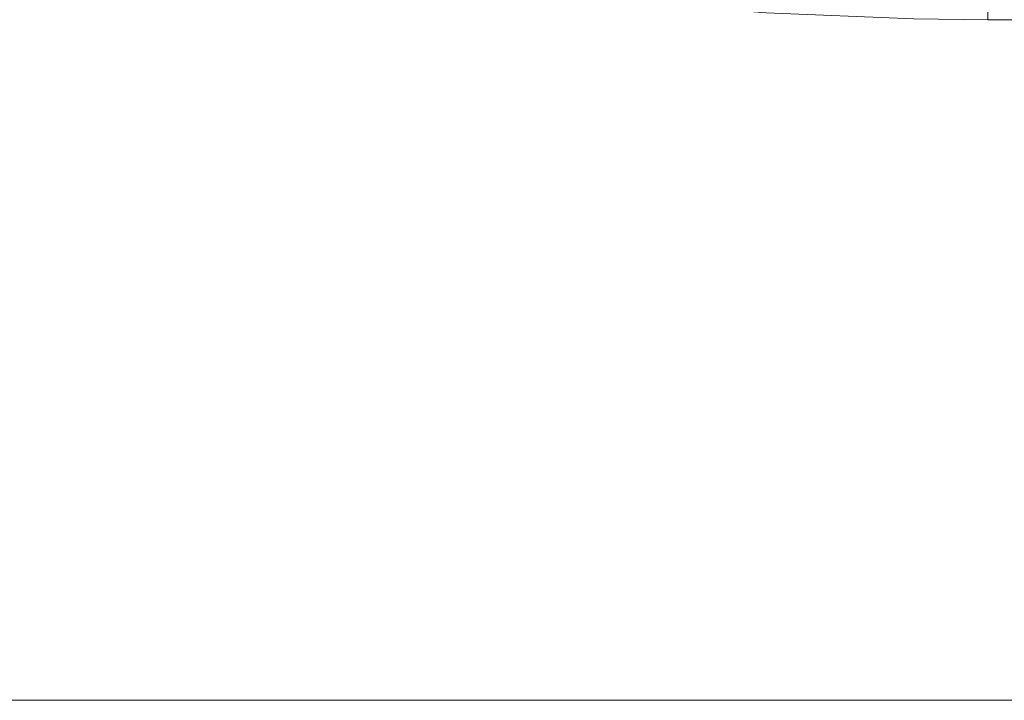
# Model space of a CAD drawing. Header units: centimetres. Extents: x -35.1 to 36.2, y 4.2 to 6.
# Tile 106 of 256: x -11.022 to -10.877, y 4.3 to 4.4. Entities that reach past the tile are written whole.
import ezdxf

# ---------------------------------------------------------------- set-up
doc = ezdxf.new("R2010")
doc.units = ezdxf.units.CM
doc.header["$LTSCALE"] = 2.54
doc.layers.add('Lucido design-1', color=7, linetype='Continuous')

# ---------------------------------------------------------------- blocks, each defined once
blk = doc.blocks.new('Gruppo-4-1')
at = {"color": 7, "linetype": 'Continuous', "lineweight": 9}
blk.add_3dface([(-34.95848, 5.90009, -2312.32217), (-34.95848, 4.30009, -2312.32217), (36.07398, 4.30009, -2312.32217), (36.07398, 5.90009, -2312.32217)], dxfattribs=at)
for points, invisible_edges in [([(-11.03456, 4.42333, -2313.12217), (-11.01554, 4.4178, -2313.12217), (-34.95848, 4.30009, -2313.12217)], 10), ([(-11.01554, 4.4178, -2313.12217), (-10.99587, 4.41294, -2313.12217), (-34.95848, 4.30009, -2313.12217)], 10), ([(-34.95848, 4.30009, -2313.12217), (-10.99587, 4.41294, -2313.12217), (-10.97845, 4.40937, -2313.12217)], 9), ([(-10.97845, 4.40937, -2313.12217), (-10.97562, 4.40879, -2313.12217), (-34.95848, 4.30009, -2313.12217)], 10), ([(-10.97562, 4.40879, -2313.12217), (-10.95486, 4.4054, -2313.12217), (-34.95848, 4.30009, -2313.12217)], 10), ([(-10.95486, 4.4054, -2313.12217), (-10.93369, 4.40282, -2313.12217), (-34.95848, 4.30009, -2313.12217)], 10), ([(-10.93369, 4.40282, -2313.12217), (-10.91222, 4.40108, -2313.12217), (-34.95848, 4.30009, -2313.12217)], 10), ([(11.99518, 4.40321, -2313.1221), (11.99518, 4.40009, -2313.12217), (-10.87968, 4.40009, -2313.12217), (-10.87968, 4.40321, -2313.1221)], 8), ([(-34.95848, 4.30009, -2313.12217), (-10.91222, 4.40108, -2313.12217), (-10.89055, 4.4002, -2313.12217)], 9), ([(-34.95848, 4.30009, -2313.12217), (-10.89055, 4.4002, -2313.12217), (-10.87968, 4.40009, -2313.12217)], 9), ([(36.07398, 4.30009, -2313.12217), (-34.95848, 4.30009, -2313.12217), (11.99518, 4.40009, -2313.12217)], 10), ([(-10.87968, 4.40009, -2313.12217), (11.99518, 4.40009, -2313.12217), (-34.95848, 4.30009, -2313.12217)], 10), ([(36.07398, 4.29692, -2312.32224), (36.07398, 4.30009, -2312.32217), (-34.95848, 4.30009, -2312.32217), (-34.95848, 4.29692, -2312.32224)], 8), ([(-34.95848, 4.29692, -2313.1221), (-34.95848, 4.30009, -2313.12217), (36.07398, 4.30009, -2313.12217), (36.07398, 4.29692, -2313.1221)], 8)]:
    blk.add_3dface(points, dxfattribs=dict(at, invisible_edges=invisible_edges))

msp = doc.modelspace()

# ---------------------------------------------------------------- block references
at = {"layer": 'Lucido design-1', "color": 7}
msp.add_blockref('Gruppo-4-1', (0, 0), dxfattribs=at)

doc.saveas('drawing.dxf')
